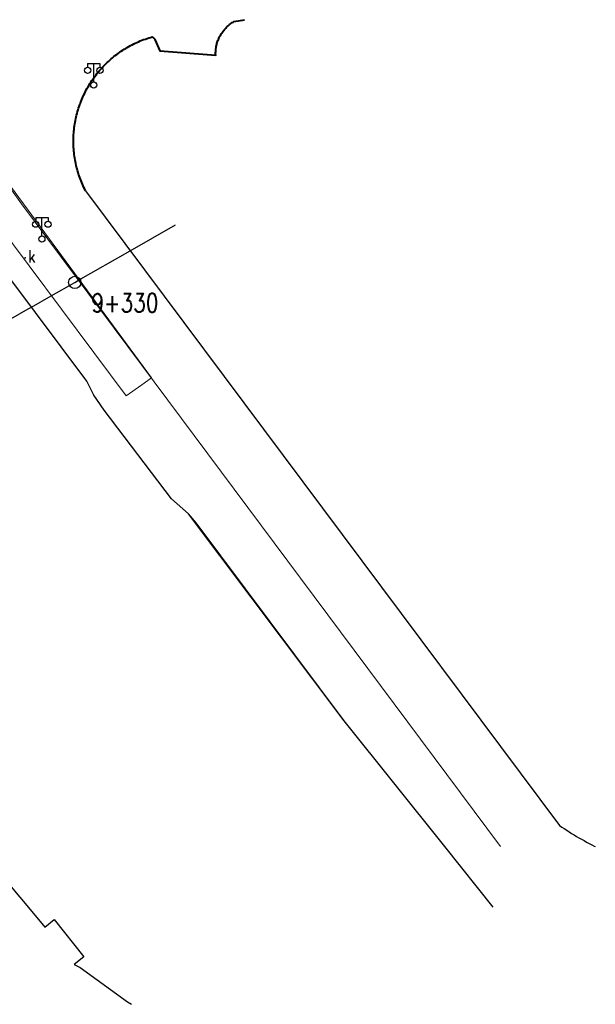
# Model space of a CAD drawing. Extents: x 39527407 to 39530665, y 3786466 to 3790957.
# Tile 83 of 113: x 39529939 to 39530033, y 3789232 to 3789391. Entities that reach past the tile are written whole.
import ezdxf
from ezdxf.enums import TextEntityAlignment as Align

# ---------------------------------------------------------------- set-up
doc = ezdxf.new("R2010")
doc.units = 0
doc.header["$PDSIZE"] = 0.2
doc.layers.get('0').update_dxf_attribs({"linetype": 'CONTINUOUS'})
for name, color, linetype in [('DLSS', 4, 'CONTINUOUS'), ('JCDL_DMX_F', 30, 'CONTINUOUS'), ('JCDL_JMDD_F', 231, 'CONTINUOUS'), ('JCDL_SXX_F', 5, 'CONTINUOUS'), ('JCDL_ZBM', 3, 'CONTINUOUS'), ('SXSS', 5, 'CONTINUOUS'), ('zdh', 7, 'CONTINUOUS'), ('断面线', 2, 'CONTINUOUS')]:
    doc.layers.add(name, color=color, linetype=linetype)
doc.styles.add('HZ', font='rs', dxfattribs={"width": 0.8, "bigfont": 'hztxt'})
doc.linetypes.add('10422', pattern='A,2,[150,AAA.SHX,S=1,R=0,X=0,Y=1],2,[177,AAA.SHX,S=1,R=0,X=0,Y=0.8],1e-09', length=4)
doc.linetypes.add('X35', pattern='A,2,[150,AAA.SHX,S=1,R=0,X=0,Y=1],2,[177,AAA.SHX,S=1,R=0,X=0,Y=0.8],1e-09', length=4)
doc.linetypes.add('X39', pattern='A,2,[150,symbolx.shx,S=1,R=0,X=0,Y=1],2,[151,symbolx.shx,S=1,R=0,X=0,Y=3],1e-11', length=4)

# ---------------------------------------------------------------- blocks, each defined once
blk = doc.blocks.new('3521000')
at = {"color": 0}
for p, q in [((-1, 3.5), (1, 3.5)), ((0, 0.5), (0, 3.5))]:
    blk.add_line(p, q, dxfattribs=at)
at = {"color": 0, "linetype": 'Continuous', "flags": 128}
for points in [[(-1, 3.5), (-1, 2.9)], [(1, 3.5), (1, 2.9)]]:
    blk.add_lwpolyline(points, dxfattribs=at)
at = {"color": 0}
for centre in [(-1, 2.4), (1, 2.4), (0, 0)]:
    blk.add_circle(centre, 0.5, dxfattribs=at)

msp = doc.modelspace()

# ---------------------------------------------------------------- linework, layer by layer
at = {"layer": 'DLSS', "linetype": 'Continuous', "lineweight": 40, "elevation": -38.58}
msp.add_lwpolyline([(39529949.73699, 3789363.6619), (39529949.6038, 3789363.92406), (39529949.47538, 3789364.1886), (39529949.35139, 3789364.45525), (39529949.23188, 3789364.72393), (39529949.11688, 3789364.99457), (39529949.00641, 3789365.2671), (39529948.90052, 3789365.54144), (39529948.79923, 3789365.8175), (39529948.70256, 3789366.09523), (39529948.61055, 3789366.37452), (39529948.52323, 3789366.65532), (39529948.4406, 3789366.93754), (39529948.36271, 3789367.2211), (39529948.28957, 3789367.50592), (39529948.22119, 3789367.79192), (39529948.15761, 3789368.07903), (39529948.09883, 3789368.36716), (39529948.04488, 3789368.65623), (39529947.99577, 3789368.94617), (39529947.95151, 3789369.23688), (39529947.91212, 3789369.52829), (39529947.8776, 3789369.82032), (39529947.84797, 3789370.11289), (39529947.82323, 3789370.40591), (39529947.8034, 3789370.69931), (39529947.78847, 3789370.99299), (39529947.77845, 3789371.28688), (39529947.77334, 3789371.5809), (39529947.77315, 3789371.87497), (39529947.77788, 3789372.16899), (39529947.78751, 3789372.4629), (39529947.80206, 3789372.7566), (39529947.82152, 3789373.05002), (39529947.84588, 3789373.34307), (39529947.87513, 3789373.63568), (39529947.90927, 3789373.92775), (39529947.94829, 3789374.21922), (39529947.99217, 3789374.50999), (39529948.04091, 3789374.79998), (39529948.09448, 3789375.08912), (39529948.15289, 3789375.37733), (39529948.2161, 3789375.66452), (39529948.2841, 3789375.95061), (39529948.35688, 3789376.23553), (39529948.4344, 3789376.51919), (39529948.51666, 3789376.80151), (39529948.60362, 3789377.08242), (39529948.69527, 3789377.36184), (39529948.79158, 3789377.63969), (39529948.88099, 3789377.8839), (39529948.89251, 3789377.91588), (39529948.99805, 3789378.19036), (39529949.10816, 3789378.46303), (39529949.22281, 3789378.73382), (39529949.34198, 3789379.00266), (39529949.46562, 3789379.26946), (39529949.5937, 3789379.53417), (39529949.72619, 3789379.79669), (39529949.86305, 3789380.05697), (39529950.00424, 3789380.31492), (39529950.14972, 3789380.57048), (39529950.29945, 3789380.82356), (39529950.45339, 3789381.07411), (39529950.6115, 3789381.32206), (39529950.77373, 3789381.56732), (39529950.94003, 3789381.80984), (39529951.11037, 3789382.04955), (39529951.28469, 3789382.28637), (39529951.46294, 3789382.52025), (39529951.64508, 3789382.75112), (39529951.83105, 3789382.97891), (39529952.0208, 3789383.20356), (39529952.21428, 3789383.425), (39529952.41144, 3789383.64318), (39529952.61221, 3789383.85804), (39529952.81655, 3789384.06951), (39529953.02439, 3789384.27753), (39529953.23569, 3789384.48206), (39529953.45037, 3789384.68302), (39529953.66837, 3789384.88036), (39529953.88965, 3789385.07404), (39529954.11414, 3789385.26399), (39529954.34176, 3789385.45016), (39529954.57247, 3789385.6325), (39529954.80619, 3789385.81096), (39529955.04286, 3789385.98548), (39529955.28242, 3789386.15603), (39529955.52479, 3789386.32255), (39529955.76992, 3789386.48499), (39529956.01772, 3789386.64332), (39529956.26814, 3789386.79748), (39529956.52109, 3789386.94743), (39529956.77652, 3789387.09313), (39529957.03435, 3789387.23455), (39529957.2945, 3789387.37163), (39529957.55691, 3789387.50435), (39529957.82151, 3789387.63267), (39529958.08821, 3789387.75654), (39529958.35694, 3789387.87594), (39529958.62763, 3789387.99083), (39529958.9002, 3789388.10118), (39529959.17458, 3789388.20696), (39529959.45069, 3789388.30813), (39529959.72846, 3789388.40468), (39529960.00779, 3789388.49657), (39529960.28863, 3789388.58378), (39529960.57099, 3789388.66589), (39529960.62511, 3789388.63583), (39529960.67675, 3789388.60166), (39529960.72583, 3789388.5639), (39529960.77208, 3789388.52273), (39529960.79127, 3789388.50328), (39529960.81528, 3789388.47837), (39529960.8552, 3789388.43103), (39529960.89165, 3789388.38097), (39529960.92442, 3789388.32844), (39529960.95337, 3789388.2737), (39529960.97799, 3789388.2169), (39529961.801, 3789386.38589), (39529970.876, 3789385.7139), (39529970.87072, 3789385.88526), (39529970.87075, 3789386.05671), (39529970.87568, 3789386.22809), (39529970.88552, 3789386.39926), (39529970.90025, 3789386.57008), (39529970.91986, 3789386.74041), (39529970.94434, 3789386.9101), (39529970.97366, 3789387.07903), (39529971.0078, 3789387.24705), (39529971.04674, 3789387.41402), (39529971.09044, 3789387.57981), (39529971.13886, 3789387.74428), (39529971.19197, 3789387.90729), (39529971.24973, 3789388.06873), (39529971.31208, 3789388.22844), (39529971.37897, 3789388.3863), (39529971.45035, 3789388.54219), (39529971.52199, 3789388.68689), (39529971.52616, 3789388.69597), (39529971.60634, 3789388.84751), (39529971.69083, 3789388.99671), (39529971.77955, 3789389.14342), (39529971.87243, 3789389.28753), (39529971.9694, 3789389.42893), (39529972.07037, 3789389.56749), (39529972.17526, 3789389.70311), (39529972.284, 3789389.83567), (39529972.39648, 3789389.96507), (39529972.51261, 3789390.0912), (39529972.63231, 3789390.21395), (39529972.75548, 3789390.33322), (39529972.882, 3789390.44893), (39529973.01178, 3789390.56096), (39529973.14472, 3789390.66924), (39529973.2807, 3789390.77367), (39529973.41961, 3789390.87416), (39529973.56134, 3789390.97064), (39529973.70577, 3789391.06303), (39529973.85299, 3789391.15089), (39529975.53497, 3789391.44993)], dxfattribs=at)
at = {"layer": 'DLSS', "linetype": 'Continuous', "lineweight": 20, "elevation": -38.58}
msp.add_lwpolyline([(39530017.14884, 3789257.15389), (39529939.342, 3789361.5569), (39529929.22099, 3789375.67989)], dxfattribs=at)
at = {"layer": 'DLSS', "elevation": -38.58}
msp.add_lwpolyline([(39529949.73699, 3789363.6619), (39530026.733, 3789260.59389), (39530027.11867, 3789260.32552), (39530027.50749, 3789260.06172), (39530027.89917, 3789259.80219), (39530028.29366, 3789259.54695), (39530028.69091, 3789259.29603), (39530029.09087, 3789259.04946), (39530029.49351, 3789258.80727), (39530029.89876, 3789258.56949), (39530030.30658, 3789258.33615), (39530030.71693, 3789258.10727), (39530031.12975, 3789257.88289), (39530031.54499, 3789257.66302), (39530031.96261, 3789257.4477), (39530032.38255, 3789257.23695), (39530032.55266, 3789257.15389)], dxfattribs=at)
at = {"layer": 'JCDL_DMX_F', "color": 3, "linetype": 'X35', "lineweight": 0, "elevation": -38.58}
msp.add_lwpolyline([(39529956.31835, 3789330.37037), (39529924.751, 3789372.55989), (39529924.64764, 3789372.69803)], dxfattribs=at)
at = {"layer": 'JCDL_SXX_F', "linetype": 'X39', "lineweight": 0, "elevation": -38.58}
msp.add_lwpolyline([(39529920.55755, 3789371.99428), (39529949.945, 3789332.73589), (39529951.10499, 3789330.43989), (39529952.757, 3789328.04589), (39529963.674, 3789313.63489), (39529966.48299, 3789311.20289), (39529967.71099, 3789309.70389), (39529991.76899, 3789277.58989), (39530008.09027, 3789257.15389)], dxfattribs=at)
at = {"layer": 'JCDL_ZBM', "linetype": 'Continuous', "lineweight": 0, "elevation": -38.58}
msp.add_lwpolyline([(39529929.22099, 3789375.67989), (39529924.751, 3789372.55989), (39529956.31835, 3789330.37037), (39529958.86399, 3789332.1589), (39529960.43059, 3789333.25975), (39529929.22099, 3789375.67989)], dxfattribs=at)
at = {"layer": 'SXSS', "linetype": '10422', "flags": 128}
for points in [[(39530015.95216, 3789247.30996), (39530008.09027, 3789257.15389), (39529991.76899, 3789277.58989), (39529966.48299, 3789311.20289), (39529963.674, 3789313.63489), (39529952.757, 3789328.04589), (39529951.10499, 3789330.43989), (39529949.945, 3789332.73589), (39529920.55755, 3789371.99428), (39529916.11566, 3789371.22698), (39529912.18903, 3789376.45683)], [(39529850.596, 3789365.39489), (39529855.026, 3789359.7119), (39529847.37799, 3789357.80289), (39529888.544, 3789308.75789), (39529889.71856, 3789309.26283), (39529890.44527, 3789309.50913), (39529891.18527, 3789309.71203), (39529892.18813, 3789309.91383), (39529893.20378, 3789310.03595), (39529894.2259, 3789310.07765), (39529897.01816, 3789309.77727), (39529897.76251, 3789309.59098), (39529898.97446, 3789309.18379), (39529900.14042, 3789308.65924), (39529902.28962, 3789307.27957), (39529903.25198, 3789306.43785), (39529903.95924, 3789305.69878), (39529904.75784, 3789304.70034), (39529905.32347, 3789303.84798), (39529905.70263, 3789303.1809), (39529906.04168, 3789302.49256), (39529906.42931, 3789301.54588), (39529906.80699, 3789300.32441), (39529906.92404, 3789299.8264), (39529907.09879, 3789298.81847), (39529907.19355, 3789297.7999), (39529907.20774, 3789296.77704), (39529907.0387, 3789294.99581), (39529906.89135, 3789294.24278), (39529906.76848, 3789293.74617), (39529906.46449, 3789292.76941), (39529906.28384, 3789292.29079), (39529905.97783, 3789291.58714), (39529905.63075, 3789290.90281), (39529905.2438, 3789290.24021), (39529904.818, 3789289.6019), (39529932.10707, 3789257.15389), (39529942.34992, 3789244.97466), (39529943.0979, 3789244.03629), (39529944.66184, 3789245.28291), (39529949.47234, 3789239.24787), (39529947.9084, 3789238.00126), (39529948.86489, 3789237.50323), (39529956.52589, 3789231.9274), (39529957.219, 3789231.52789)]]:
    msp.add_lwpolyline(points, dxfattribs=at)
at = {"layer": 'zdh', "linetype": 'Continuous'}
msp.add_point((39529939.933, 3789352.74989, 0.29), dxfattribs=at)
at = {"layer": '断面线', "color": 1, "elevation": -38.58, "flags": 128}
msp.add_lwpolyline([(39529856.23915, 3789296.45957), (39529874.16235, 3789306.68193), (39529880.33398, 3789310.20187), (39529882.19866, 3789311.26538), (39529885.06647, 3789312.90101), (39529885.85281, 3789313.34949), (39529894.65323, 3789318.36874), (39529902.70331, 3789322.96005), (39529911.38026, 3789327.90887), (39529920.50067, 3789333.11063), (39529929.859, 3789338.44808), (39529940.42649, 3789344.47516), (39529940.93871, 3789344.7673), (39529944.16806, 3789346.60914), (39529947.98625, 3789348.78682), (39529948.59866, 3789349.1361), (39529957.00617, 3789353.93126), (39529964.32425, 3789358.10507)], dxfattribs=at)
at = {"layer": '断面线'}
msp.add_circle((39529947.98625, 3789348.78682, -38.58), 1, dxfattribs=at)

# ---------------------------------------------------------------- block references
at = {"layer": 'JCDL_JMDD_F'}
for p in [(39529951.074, 3789380.83689, -38.58), (39529942.645, 3789355.83289, -38.58)]:
    msp.add_blockref('3521000', p, dxfattribs=at)

# ---------------------------------------------------------------- texts
at = {"layer": 'zdh', "linetype": 'Continuous', "style": 'HZ', "width": 0.8}
msp.add_text('k', height=2, dxfattribs=at).set_placement((39529940.433, 3789351.99989, 0.29))
at = {"layer": '断面线', "linetype": 'Continuous', "style": 'HZ', "width": 0.8}
msp.add_text('9+330', height=3, dxfattribs=at).set_placement((39529961.58732, 3789345.47234, -38.58), align=Align.MIDDLE_RIGHT)

doc.saveas('drawing.dxf')
